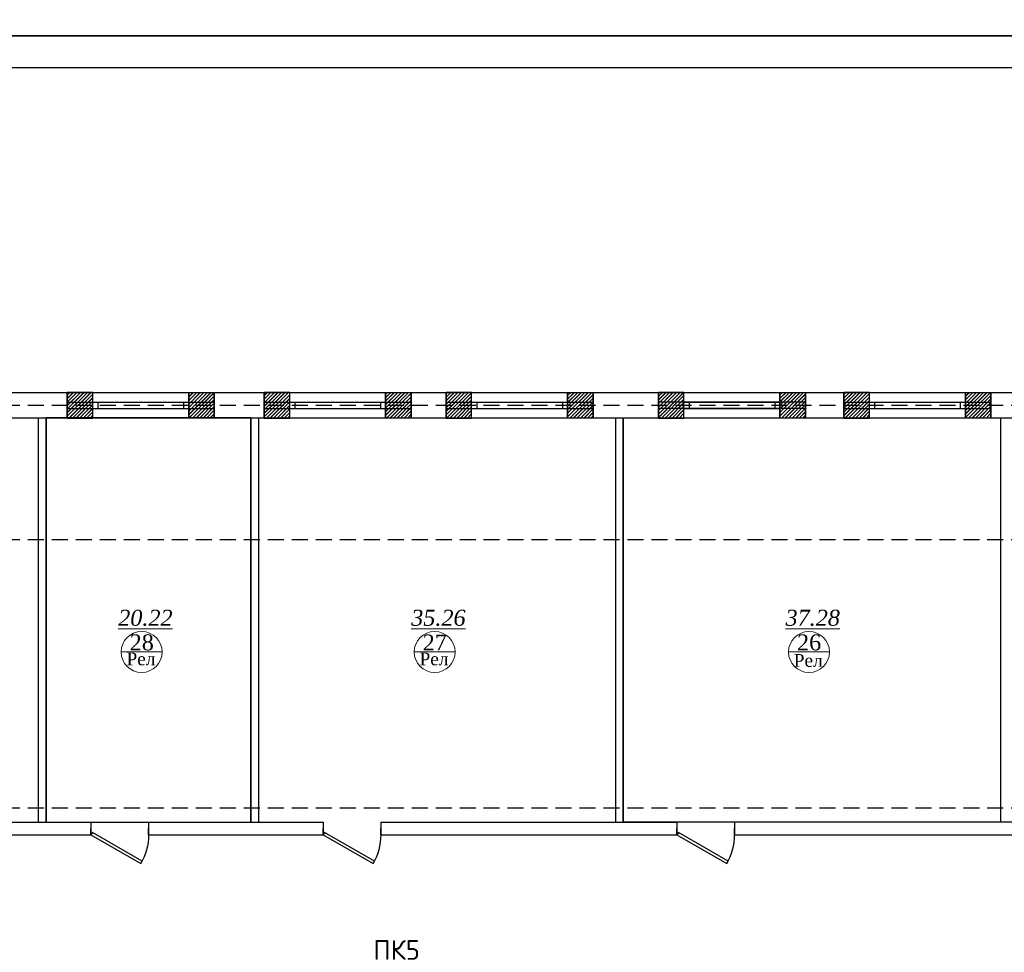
# Model space of a CAD drawing. Header units: inches. Extents: x 8001 to 766003, y -84601 to 563258.
# Tile 158 of 169: x 475187 to 490582, y 348851 to 363438. Entities that reach past the tile are written whole.
import ezdxf

# ---------------------------------------------------------------- set-up
doc = ezdxf.new("R2010")
doc.units = ezdxf.units.IN
doc.header["$MEASUREMENT"] = 0
doc.linetypes.add('( Hidden )', pattern=[0.375, 0.25, -0.125])
doc.layers.add('.', color=7, linetype='Continuous', lineweight=15)
doc.layers.add('СТЕНЫ', color=7, linetype='Continuous', lineweight=40)
doc.styles.get("Standard").update_dxf_attribs({"font": 'arial.ttf'})
doc.styles.add('TIEMS', font='times.ttf')
pattern_1 = [(45, (1276666.25, 1731302.557), (-27.5771645, 27.5771645), []), (45, (1276668.25, 1731302.557), (-27.5771645, 27.5771645), [])]

# ---------------------------------------------------------------- blocks, each defined once
blk = doc.blocks.new('gggggggggggggggffffffffffgc')
at = {"layer": '.'}
h = blk.add_hatch(dxfattribs=at)
h.set_pattern_fill('JIS_LC_8', color=32, scale=5)
h.set_pattern_definition(pattern_1)
h.paths.add_polyline_path([(1969330, 2113298), (1968930, 2113298), (1968930, 2112898), (1969330, 2112898)])
h = blk.add_hatch(dxfattribs=at)
h.set_pattern_fill('JIS_LC_8', color=32, scale=5)
h.set_pattern_definition(pattern_1)
h.paths.add_polyline_path([(1970830, 2113298), (1971230, 2113298), (1971230, 2112898), (1970830, 2112898)])
for p, q in [((1968930, 2113298), (1968930, 2112898)), ((1968930, 2113298), (1968930, 2112898)), ((1971230, 2113298), (1971230, 2112898))]:
    blk.add_line(p, q)
at = {"color": 5}
for p, q in [((1969330, 2113148), (1970830, 2113148)), ((1969330, 2113048), (1970830, 2113048))]:
    blk.add_line(p, q, dxfattribs=at)
for points in [[(1969330, 2113298), (1968930, 2113298), (1968930, 2112898), (1969330, 2112898)], [(1970830, 2113298), (1971230, 2113298), (1971230, 2112898), (1970830, 2112898)]]:
    blk.add_lwpolyline(points, close=True)
at = {"color": 0}
blk.add_lwpolyline([(1969330, 2113298), (1970830, 2113298), (1970830, 2112898), (1969330, 2112898)], close=True, dxfattribs=at)
at = {"color": 5}
for points in [[(1969410, 2113148), (1969410, 2113048)], [(1970750, 2113148), (1970750, 2113048)]]:
    blk.add_lwpolyline(points, dxfattribs=at)
blk = doc.blocks.new('*U283')
at = {"color": 5}
for p, q in [((-36, 0), (-36, 4)), ((0, 0), (0, 4))]:
    blk.add_line(p, q, dxfattribs=at)
blk.add_lwpolyline([(0, 0), (-31.18, -18), (-32.05, -16.48), (-0.88, 1.52)], close=True, dxfattribs=at)
blk.add_arc((0, 0), 36, 180, 210, dxfattribs=at)
blk = doc.blocks.new('*U294')
at = {"color": 5}
for p, q in [((0, 0), (0, 4)), ((36, 0), (36, 4))]:
    blk.add_line(p, q, dxfattribs=at)
blk.add_lwpolyline([(0, 0), (31.18, -18), (32.05, -16.48), (0.88, 1.52)], close=True, dxfattribs=at)
blk.add_arc((0, 0), 36, 330, 0, dxfattribs=at)
blk = doc.blocks.new('fhgsg')
for p, q in [((173079.6, 162186.5), (228029.6, 162186.5)), ((182777.4, 161786.5), (182777.4, 162186.5)), ((185077.4, 161786.5), (185077.4, 162186.5)), ((185856.1, 161786.5), (185856.1, 162186.5)), ((188156.1, 161786.5), (188156.1, 162186.5)), ((188701.1, 161786.5), (188701.1, 162186.5)), ((191001.1, 161786.5), (191001.1, 162186.5)), ((192021.1, 161786.5), (192021.1, 162186.5)), ((194321.1, 161786.5), (194321.1, 162186.5)), ((194921.1, 161786.5), (194921.1, 162186.5)), ((197221.1, 161786.5), (197221.1, 162186.5)), ((191349.6, 161786.5), (191349.6, 155466.5)), ((191469.6, 161786.5), (191469.6, 155466.5)), ((197369.6, 161786.5), (197369.6, 155466.5)), ((180729.6, 155466.5), (183149.6, 155466.5)), ((183149.6, 155466.5), (183149.6, 155266.5)), ((184049.6, 155466.5), (186779.6, 155466.5)), ((184049.6, 155466.5), (184049.6, 155266.5)), ((186779.6, 155466.5), (186779.6, 155266.5)), ((187679.6, 155466.5), (192311.1, 155466.5)), ((187679.6, 155466.5), (187679.6, 155266.5)), ((192311.1, 155466.5), (192311.1, 155266.5)), ((193211.1, 155466.5), (193211.1, 155266.5)), ((180729.6, 155266.5), (183149.6, 155266.5)), ((184049.6, 155266.5), (186779.6, 155266.5)), ((187679.6, 155266.5), (192311.1, 155266.5)), ((193211.1, 155266.5), (198331.1, 155266.5))]:
    blk.add_line(p, q)
at = {"color": 1, "linetype": '( Hidden )', "ltscale": 1000}
for p, q in [((169789.1, 161986.5), (227829.6, 161986.5)), ((169789.1, 159886.5), (247209.6, 159886.5)), ((169789.1, 155686.5), (247009.6, 155686.5))]:
    blk.add_line(p, q, dxfattribs=at)
at = {"color": 5}
for p, q in [((182777.4, 162036.5), (185077.4, 162036.5)), ((185856.1, 162036.5), (188156.1, 162036.5)), ((188701.1, 162036.5), (191001.1, 162036.5)), ((194321.1, 162036.5), (192021.1, 162036.5)), ((194921.1, 162036.5), (197221.1, 162036.5)), ((182777.4, 161936.5), (185077.4, 161936.5)), ((185856.1, 161936.5), (188156.1, 161936.5)), ((188701.1, 161936.5), (191001.1, 161936.5)), ((194321.1, 161936.5), (192021.1, 161936.5)), ((194921.1, 161936.5), (197221.1, 161936.5))]:
    blk.add_line(p, q, dxfattribs=at)
at = {"lineweight": 0, "ltscale": 100}
for p, q in [((183621.1, 158126.8), (184261.1, 158126.8)), ((188202.7, 158126.8), (188842.7, 158126.8)), ((194055.4, 158126.8), (194695.4, 158126.8))]:
    blk.add_line(p, q, dxfattribs=at)
for points in [[(173479.6, 161786.5), (219129.6, 161786.5)], [(182329.6, 155466.5), (182329.6, 161786.5)], [(182449.6, 155466.5), (182449.6, 161786.5)], [(185649.6, 161786.5), (185649.6, 155466.5)], [(185769.6, 161786.5), (185769.6, 155466.5)], [(198331.1, 155466.5), (193211.1, 155466.5)]]:
    blk.add_lwpolyline(points)
at = {"color": 0}
blk.add_lwpolyline([(184049.6, 155466.5), (185649.6, 155466.5), (185649.6, 161786.5), (182449.6, 161786.5), (182449.6, 155466.5), (184049.6, 155466.5)], dxfattribs=at)
blk.add_lwpolyline([(191469.6, 161786.5), (197369.6, 161786.5), (197369.6, 155466.5), (191469.6, 155466.5)], close=True, dxfattribs=at)
at = {"layer": 'СТЕНЫ', "color": 0, "linetype": 'ByBlock', "lineweight": 0, "ltscale": 100}
for centre in [(183941.1, 158126.8), (188522.7, 158126.8), (194375.4, 158126.8)]:
    blk.add_circle(centre, 320, dxfattribs=at)
at = {"color": 0}
for p in [(-1786152.4, -1951111.7), (-1783073.6, -1951111.7), (-1780228.6, -1951111.7), (-1776908.6, -1951111.7), (-1774008.6, -1951111.7)]:
    blk.add_blockref('gggggggggggggggffffffffffgc', p, dxfattribs=at)
at = {"color": 5, "yscale": 25, "zscale": 25}
for name, p, xscale in [('*U283', (183149.6, 155266.5), -25), ('*U283', (186779.6, 155266.5), -25), ('*U294', (192311.1, 155266.5), 25)]:
    blk.add_blockref(name, p, dxfattribs=dict(at, xscale=xscale))
at = {"lineweight": 0, "ltscale": 100, "char_height": 250, "attachment_point": 5, "style": 'TIEMS'}
for s, insert in [('\\A1;{\\fTimes New Roman|b0|i1|c204|p18;\\L20.22}', (184000.2, 158659)), ('\\A1;{\\fTimes New Roman|b0|i1|c204|p18;\\L35.26}', (188581.7, 158659)), ('\\A1;{\\fTimes New Roman|b0|i1|c204|p18;\\L37.28}', (194434.5, 158659)), ('\\A1;28', (183943.2, 158275)), ('\\A1;27', (188524.8, 158275)), ('\\A1;26', (194377.6, 158275))]:
    blk.add_mtext(s, dxfattribs=dict(at, insert=insert))
at = {"lineweight": 0, "ltscale": 100, "char_height": 200, "width": 1156.471, "attachment_point": 5, "style": 'TIEMS'}
for insert in [(183931.2, 158016.9), (188512.7, 158016.9), (194363.6, 157993.3)]:
    blk.add_mtext('\\A1;Рел', dxfattribs=dict(at, insert=insert))

msp = doc.modelspace()

# ---------------------------------------------------------------- linework, layer by layer
msp.add_lwpolyline([(458584.157, 432588.364), (558584.157, 432588.364), (558584.157, 363188.364), (458584.157, 363188.364)], close=True)

# ---------------------------------------------------------------- block references
at = {"color": 25}
msp.add_blockref('fhgsg', (293152.126, 195421.715), dxfattribs=at)

# ---------------------------------------------------------------- next in the draw order: linework, layer by layer
for points in [[(458584.157, 363188.364), (558584.157, 363188.364), (558584.157, 293788.364), (458584.157, 293788.364)], [(460584.157, 362688.364), (558084.157, 362688.364), (558084.157, 294288.364), (460584.157, 294288.364)]]:
    msp.add_lwpolyline(points, close=True)

# ---------------------------------------------------------------- next in the draw order: texts
at = {"lineweight": 30, "insert": (481445.916, 349041.245), "char_height": 307.3448, "width": 1371.21743, "attachment_point": 3, "line_spacing_factor": 0.9}
msp.add_mtext('{\\fISOCPEUR|b0|i0|c204|p34;ПК5}', dxfattribs=at)

doc.saveas('drawing.dxf')
